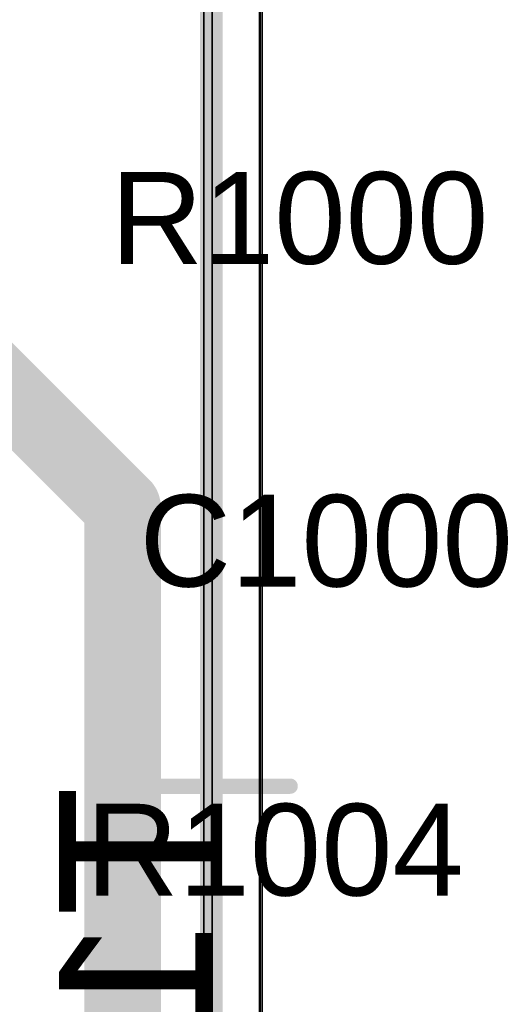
# Model space of a CAD drawing. Header units: inches. Extents: x -6 to 11.2, y -2.2 to 8.3.
# Tile 74 of 256: x 1.345 to 1.466, y 1.297 to 1.551. Entities that reach past the tile are written whole.
import ezdxf

# ---------------------------------------------------------------- set-up
doc = ezdxf.new("R2010")
doc.units = ezdxf.units.IN
doc.header["$MEASUREMENT"] = 0
for name, color, linetype in [('Bottom Assembly', 56, 'Continuous'), ('Bottom Component Center', 56, 'Continuous'), ('Layer  6- Inner', 156, 'Continuous'), ('Layer 1- Top', 1, 'Continuous'), ('Layer 2- GND', 16, 'Continuous'), ('Layer 3- Inner', 16, 'Continuous'), ('Layer 4- Inner', 76, 'Continuous'), ('Layer 5- Inner', 90, 'Continuous'), ('Layer 7- PWR', 76, 'Continuous'), ('Layer 8- Bottom', 5, 'Continuous'), ('Top Overlay', 2, 'Continuous')]:
    doc.layers.add(name, color=color, linetype=linetype)
doc.styles.add('Arial', font='txt', dxfattribs={"height": 0.2})

# ---------------------------------------------------------------- blocks, each defined once
blk = doc.blocks.new('FP_HX2326FNL_MFG_B_190')
at = {"layer": 'Bottom Component Center'}
for points in [[(0, -0.01969, 0.00394, 0.00394, 0), (0, 0.01969, 0.00394, 0.00394, 0)], [(0.01969, 0, 0.00394, 0.00394, 0), (-0.01969, 0, 0.00394, 0.00394, 0)]]:
    blk.add_lwpolyline(points, format="xyseb", dxfattribs=at)
for points in [[(-0.00098, 0.01969, 0.00197, 0.00197, 1), (0.00098, 0.01969, 0.00197, 0.00197, 1)], [(-0.02067, 0, 0.00197, 0.00197, 1), (-0.0187, 0, 0.00197, 0.00197, 1)], [(0.0187, 0, 0.00197, 0.00197, 1), (0.02067, 0, 0.00197, 0.00197, 1)], [(-0.00098, -0.01969, 0.00197, 0.00197, 1), (0.00098, -0.01969, 0.00197, 0.00197, 1)]]:
    blk.add_lwpolyline(points, format="xyseb", close=True, dxfattribs=at)
at = {"layer": 'Bottom Assembly', "style": 'Arial', "text_generation_flag": 2}
blk.add_text('T1000', height=0.03937, rotation=-180, dxfattribs=at).set_placement((0, -0.00044))

msp = doc.modelspace()

# ---------------------------------------------------------------- linework, layer by layer
at = {"layer": 'Layer  6- Inner'}
msp.add_line((1.40645, 1.18386), (1.40645, 1.60458), dxfattribs=at)
msp.add_lwpolyline([(1.3937, 1.18386, 0.005, 0.005, 0), (1.3937, 1.60512, 0.005, 0.005, 0)], format="xyseb", dxfattribs=at)
at = {"layer": 'Layer 1- Top'}
msp.add_line((1.40645, 1.18386), (1.40645, 1.60512), dxfattribs=at)
msp.add_lwpolyline([(1.3937, 1.18386, 0.005, 0.005, 0), (1.3937, 1.60512, 0.005, 0.005, 0)], format="xyseb", dxfattribs=at)
at = {"layer": 'Layer 2- GND'}
for p, q in [((1.39213, 1.61102), (1.39213, 1.16929)), ((1.39213, 1.16929), (1.39213, 1.61102))]:
    msp.add_line(p, q, dxfattribs=at)
at = {"layer": 'Layer 3- Inner'}
msp.add_line((1.40684, 1.18346), (1.40684, 1.60472), dxfattribs=at)
msp.add_lwpolyline([(1.39409, 1.18346, 0.005, 0.005, 0), (1.39409, 1.60472, 0.005, 0.005, 0)], format="xyseb", dxfattribs=at)
at = {"layer": 'Layer 4- Inner'}
msp.add_line((1.40645, 1.18346), (1.40645, 1.60472), dxfattribs=at)
msp.add_lwpolyline([(1.3937, 1.18346, 0.005, 0.005, 0), (1.3937, 1.60472, 0.005, 0.005, 0)], format="xyseb", dxfattribs=at)
at = {"layer": 'Layer 5- Inner'}
for points in [[(1.29291, 1.50354, 0.01969, 0.01969, 0), (1.37126, 1.4252, 0.01969, 0.01969, 0)], [(1.37126, 1.15827, 0.01969, 0.01969, 0), (1.37126, 1.4252, 0.01969, 0.01969, 0)]]:
    msp.add_lwpolyline(points, format="xyseb", dxfattribs=at)
msp.add_lwpolyline([(1.36634, 1.4252, 0.00984, 0.00984, 1), (1.37618, 1.4252, 0.00984, 0.00984, 1)], format="xyseb", close=True, dxfattribs=at)
msp.add_lwpolyline([(1.36634, 1.4252, 0.00984, 0.00984, 1), (1.37618, 1.4252, 0.00984, 0.00984, 1)], format="xyseb", close=True, dxfattribs=at)
at = {"layer": 'Layer 7- PWR'}
for p, q in [((1.39429, 1.61063), (1.39429, 1.1689)), ((1.39429, 1.1689), (1.39429, 1.61063))]:
    msp.add_line(p, q, dxfattribs=at)
at = {"layer": 'Layer 8- Bottom'}
msp.add_line((1.40723, 1.18189), (1.40723, 1.58583), dxfattribs=at)
msp.add_lwpolyline([(1.39449, 1.18189, 0.005, 0.005, 0), (1.39449, 1.58583, 0.005, 0.005, 0)], format="xyseb", dxfattribs=at)

# ---------------------------------------------------------------- block references
at = {"rotation": 270}
msp.add_blockref('FP_HX2326FNL_MFG_B_190', (1.39469, 1.35335), dxfattribs=at)

# ---------------------------------------------------------------- texts
at = {"layer": 'Top Overlay', "style": 'Arial'}
for s, p in [('R1000', (1.36813, 1.4878)), ('C1000', (1.37561, 1.40473)), ('R1004', (1.36183, 1.3252))]:
    msp.add_text(s, height=0.023622, dxfattribs=at).set_placement(p)

doc.saveas('drawing.dxf')
